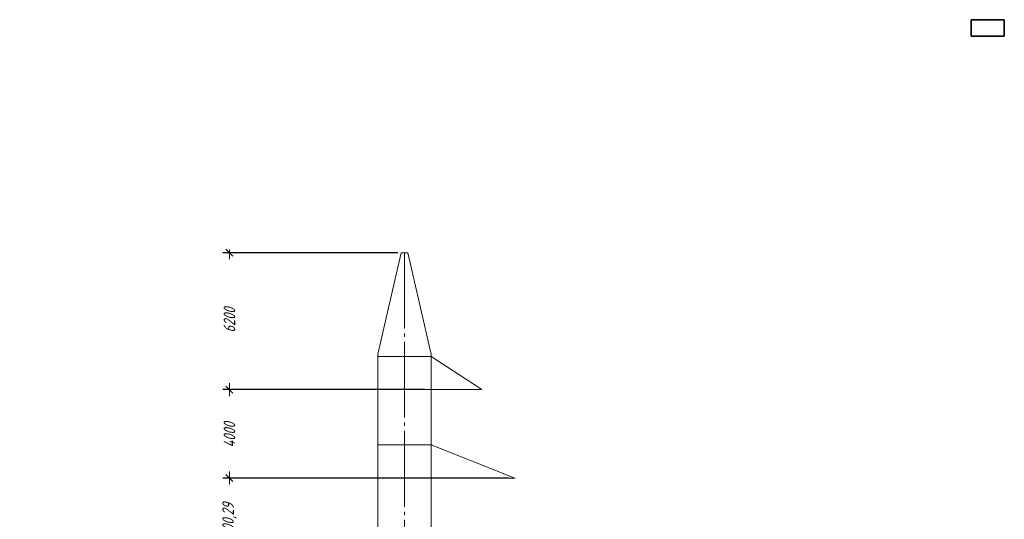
# Model space of a CAD drawing. Header units: millimetres. Extents: x 0 to 297, y 0 to 420.
# Tile 31 of 31: x 0 to 297, y 269 to 420. Entities that reach past the tile are written whole.
import ezdxf

# ---------------------------------------------------------------- set-up
doc = ezdxf.new("R2010")
doc.units = ezdxf.units.MM
for name, pattern in [('K5LT_AXLED', [26.888889, 22.888889, -1.5, 1, -1.5]), ('K5LT_BASIC', [0]), ('K5LT_THIN', [0])]:
    doc.linetypes.add(name, pattern=pattern)
doc.layers.add('Системный слой', color=7, linetype='Continuous')
doc.styles.add('KDIMTEXTSTYLE', font='GOST_AU.SHX', dxfattribs={"width": 0.96, "oblique": 15, "height": 5})
doc.dimstyles.new('KDIMSTYLE (0.01)', dxfattribs={"dimtxt": 5, "dimasz": 1, "dimexe": 2, "dimexo": 0, "dimgap": 1, "dimtad": 1, "dimlfac": 150, "dimtxsty": 'KDIMTEXTSTYLE', "dimsah": 1, "dimcen": 0, "dimdle": 1, "dimadec": 0, "dimazin": 0, "dimtfac": 0.667, "dimtmove": 0, "dimatfit": 3, "dimfxl": 0, "dimtvp": 1, "dimtolj": 1, "dimtzin": 0, "dimarcsym": 0})

# ---------------------------------------------------------------- blocks, each defined once
blk = doc.blocks.new('U2')
at = {"layer": 'Системный слой', "color": 3, "linetype": 'K5LT_BASIC', "lineweight": 35, "true_color": 0x00ff00}
for p, q in [((297, 420), (287, 420)), ((287, 420), (287, 415)), ((297, 415), (297, 420)), ((287, 415), (297, 415))]:
    blk.add_line(p, q, dxfattribs=at)
blk = doc.blocks.new('KDIMARROW_03')
at = {"layer": 'Системный слой', "color": 0, "linetype": 'K5LT_BASIC', "lineweight": 35}
blk.add_line((-1.06, -1.06), (1.06, 1.06), dxfattribs=at)
at = {"layer": 'Системный слой', "color": 0, "linetype": 'K5LT_THIN', "lineweight": 9}
for q in [(-1, 0), (2, 0)]:
    blk.add_line((0, 0), q, dxfattribs=at)
blk = doc.blocks.new('U46')
at = {"layer": 'Системный слой', "color": 4, "linetype": 'K5LT_THIN', "lineweight": 9, "true_color": 0x00ffff}
for p, q in [((108.07, 291.67), (124.07, 291.67)), ((149.4, 281.67), (124.07, 291.67)), ((108.07, 281.67), (149.41, 281.67))]:
    blk.add_line(p, q, dxfattribs=at)
blk = doc.blocks.new('U47')
at = {"layer": 'Системный слой', "color": 4, "linetype": 'K5LT_THIN', "lineweight": 9, "true_color": 0x00ffff}
for p, q in [((108.08, 318.34), (124.08, 318.34)), ((139.41, 308.34), (124.08, 318.34)), ((108.08, 308.34), (139.41, 308.34))]:
    blk.add_line(p, q, dxfattribs=at)

msp = doc.modelspace()

# ---------------------------------------------------------------- linework, layer by layer
at = {"layer": 'Системный слой', "color": 4, "linetype": 'K5LT_THIN', "lineweight": 9, "true_color": 0x00ffff}
for p, q in [((115.106946, 349.670471), (108.073613, 319.003805)), ((117.04028, 349.670471), (115.106946, 349.670471)), ((124.073613, 319.003805), (117.04028, 349.670471)), ((108.073613, 171.670471), (108.073613, 319.003805)), ((124.073613, 171.670471), (124.073613, 319.003805))]:
    msp.add_line(p, q, dxfattribs=at)
at = {"layer": 'Системный слой', "color": 2, "linetype": 'K5LT_AXLED', "lineweight": 9, "true_color": 0xffff00}
msp.add_line((116.073613, 349.670471), (116.073613, 111.670471), dxfattribs=at)

# ---------------------------------------------------------------- block references
at = {"layer": 'Системный слой'}
for name in ['U2', 'U47', 'U46']:
    msp.add_blockref(name, (0, 0), dxfattribs=at)

# ---------------------------------------------------------------- dimensions: what is measured, and where the dimension line sits
at = {"layer": 'Системный слой', "color": 4, "true_color": 0x00ffff}
for base, p1, p2, location in [((63.264827, 308.337138), (116.073613, 349.670471), (116.073613, 308.337138), (63.264827, 329.337138)), ((63.264827, 281.670471), (124.073613, 308.337138), (124.073613, 281.670471), (63.264827, 294.670471)), ((63.264827, 255.003805), (149.404678, 281.67241), (139.406946, 255.003805), (63.264827, 268.003805))]:
    msp.add_linear_dim(base=base, p1=p1, p2=p2, angle=90, location=location, dimstyle='KDIMSTYLE (0.01)', override={"dimexo": 2, "dimpost": '\\H3.5;\\W0.96;\\Q15;\\H3.5;\\W0.96;\\Q15;<>\\H3.5;\\W0.96;\\Q15;', "dimblk1": 'KDIMARROW_03', "dimblk2": 'KDIMARROW_03', "dimse1": 0, "dimse2": 0, "dimclrt": 7, "dimtolj": 1}, dxfattribs=at).render()

doc.saveas('drawing.dxf')
